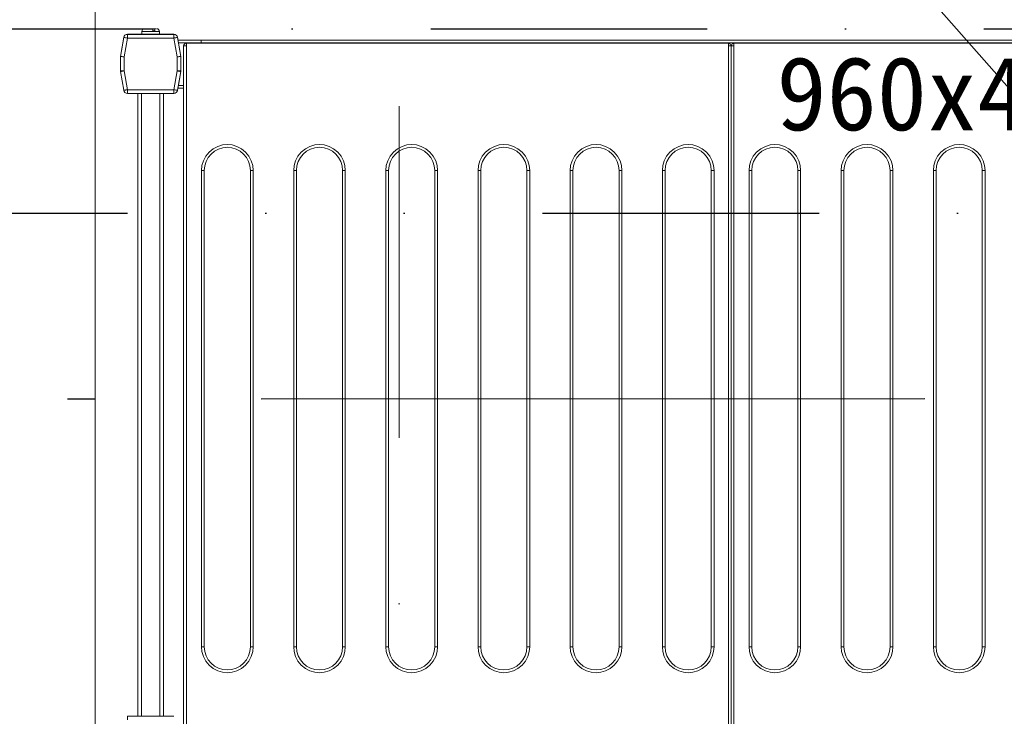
# Model space of a CAD drawing. Header units: centimetres. Extents: x -9388 to 91680, y -1419244 to 50347.
# Tile 104 of 183: x 44868 to 45402, y -710234 to -709856. Entities that reach past the tile are written whole.
import ezdxf
from ezdxf.enums import TextEntityAlignment as Align

# ---------------------------------------------------------------- set-up
doc = ezdxf.new("R2010")
doc.units = ezdxf.units.CM
for name, pattern in [('ISO14W100', [25.5, 12, -3, 0.5, -3, 0.5, -3, 0.5, -3]), ('KOPISTO BUDYNEK C 09.10.12-PW_WODA$0$DASHDOT', [1, 0.5, -0.25, 0, -0.25]), ('KOPISTO BUDYNEK C 09.10.12-PW_WODA$0$DIVIDE', [1.25, 0.5, -0.25, 0, -0.25, 0, -0.25]), ('Kropki i Kreski', [360, 180, -90, 0, -90])]:
    doc.linetypes.add(name, pattern=pattern)
doc.layers.add('! Strefy Powierzchnie', color=7, linetype='Continuous')
doc.layers.add('Osie', color=7, linetype='Continuous')
for name, color, linetype, lineweight in [('Osie_Nr_pióra__1', 7, 'Continuous', 13), ('Osie_Nr_pióra__4', 7, 'Continuous', 13), ('Q_podkład', 8, 'Continuous', 9), ('Wnętrze - umeblowanie_Nr_pióra__1', 7, 'Continuous', 13), ('Ściany wewnętrzne_Nr_pióra__1', 7, 'Continuous', 13)]:
    doc.layers.add(name, color=color, linetype=linetype, lineweight=lineweight)
for name, color, linetype, lineweight, true_color in [('Q_Działka cyrkulacyjna', 7, 'ISO14W100', 30, 0xffc000), ('Q_Działka wody ciepłej', 6, 'KOPISTO BUDYNEK C 09.10.12-PW_WODA$0$DIVIDE', 30, 0xff00ff), ('Q_Działka wody zimnej', 4, 'KOPISTO BUDYNEK C 09.10.12-PW_WODA$0$DASHDOT', 30, 0x00ffff), ('Wnętrze - umeblowanie_Nr_pióra__201', 7, 'Continuous', 5, 0x595959)]:
    doc.layers.add(name, color=color, linetype=linetype, lineweight=lineweight, true_color=true_color)
doc.layers.add('Q_uwagi', color=7, linetype='Continuous', lineweight=30, true_color=0xff0101, plot=False)
doc.styles.add('GENERATED_STYLE_2', font='arial.ttf')
doc.styles.add('GENERATED_STYLE_3', font='calibri.ttf')

# ---------------------------------------------------------------- blocks, each defined once
blk = doc.blocks.new('Standardowy znacznik siatki_7')
at = {"layer": 'Osie_Nr_pióra__4', "linetype": 'Kropki i Kreski'}
blk.add_line((1000, 0), (12138.23, 0), dxfattribs=at)
at = {"layer": 'Osie_Nr_pióra__1', "style": 'GENERATED_STYLE_3'}
for tag, p in [('AC_MarkerText_1_0', (-125, 5.72)), ('AC_MarkerText_1_1', (13263.23, 5.72))]:
    blk.add_attdef(tag, text='', height=100, rotation=270, dxfattribs=at).set_placement(p, align=Align.MIDDLE_CENTER)
blk = doc.blocks.new('PAB.01_RZUT PRZYZIEMIA')
at = {"layer": '! Strefy Powierzchnie', "color": 8, "linetype": 'Continuous', "lineweight": 0, "flags": 128}
blk.add_lwpolyline([(44909, -710284.28), (45909, -710284.28), (45909, -708884.28), (44909, -708884.28)], close=True, dxfattribs=at)
at = {"layer": 'Wnętrze - umeblowanie_Nr_pióra__201', "color": 8, "linetype": 'Continuous'}
for p, q in [((44934.36, -709862.53), (44934.36, -709864.03)), ((44943.86, -709862.53), (44934.36, -709862.53)), ((44934.36, -709862.53), (44934.36, -709864.03)), ((44943.86, -709862.53), (44934.36, -709862.53)), ((44939.95, -709861.03), (44940.89, -709861.03)), ((44939.95, -709861.03), (44940.89, -709861.03)), ((44941.45, -709862.23), (44940.34, -709862.23)), ((44941.45, -709862.23), (44940.34, -709862.23)), ((44943.86, -709864.03), (44943.86, -709862.53)), ((44943.86, -709864.03), (44943.86, -709862.53)), ((44924.52, -709865.68), (44922.7, -709876.03)), ((44924.52, -709865.68), (44922.7, -709876.03)), ((44924.52, -709865.77), (44922.7, -709876.12)), ((44924.52, -709865.77), (44922.7, -709876.12)), ((44926.49, -709866.12), (44924.7, -709876.29)), ((44926.49, -709866.12), (44924.7, -709876.29)), ((44951.73, -709864.03), (44926.49, -709864.03)), ((44951.73, -709864.03), (44926.49, -709864.03)), ((44926.49, -709864.12), (44926.49, -709866.12)), ((44951.73, -709864.12), (44926.49, -709864.12)), ((44926.49, -709864.12), (44926.49, -709866.12)), ((44951.73, -709864.12), (44926.49, -709864.12)), ((44951.73, -709866.12), (44926.49, -709866.12)), ((44951.73, -709866.12), (44926.49, -709866.12)), ((44951.73, -709866.12), (44951.73, -709864.12)), ((44951.73, -709866.12), (44951.73, -709864.12)), ((44953.53, -709876.29), (44951.73, -709866.12)), ((44953.53, -709876.29), (44951.73, -709866.12)), ((44955.53, -709876.03), (44953.7, -709865.68)), ((44955.53, -709876.03), (44953.7, -709865.68)), ((44955.53, -709876.12), (44953.7, -709865.77)), ((44955.53, -709876.12), (44953.7, -709865.77)), ((44966.53, -709867.28), (44953.99, -709867.28)), ((44966.53, -709867.28), (44953.99, -709867.28)), ((44966.53, -709868.78), (44954.25, -709868.78)), ((44966.53, -709868.78), (44954.25, -709868.78)), ((45252.53, -709868.88), (44958.53, -709868.88)), ((44958.53, -709868.88), (44958.53, -709868.91)), ((44958.53, -709868.88), (44958.53, -709868.91)), ((44958.53, -709868.91), (44958.53, -709870.38)), ((44958.53, -709868.91), (44958.53, -709870.38)), ((44966.53, -709868.78), (44966.53, -709867.28)), ((44966.53, -709867.28), (45838.53, -709867.28)), ((44966.53, -709868.78), (44966.53, -709867.28)), ((44966.53, -709867.28), (45838.53, -709867.28)), ((44966.53, -709868.88), (44966.53, -709868.78)), ((44966.53, -709868.78), (45838.53, -709868.78)), ((44966.53, -709868.88), (44966.53, -709868.78)), ((45252.53, -709868.91), (45252.53, -709868.88)), ((45252.53, -709868.91), (45252.53, -709868.88)), ((45252.53, -709870.38), (45252.53, -709868.91)), ((45252.53, -709870.38), (45252.53, -709868.91)), ((45549.53, -709868.88), (45255.53, -709868.88)), ((45255.53, -709868.88), (45255.53, -709868.91)), ((45255.53, -709868.88), (45255.53, -709868.91)), ((45255.53, -709868.91), (45255.53, -709870.38)), ((45255.53, -709868.91), (45255.53, -709870.38)), ((44957.03, -709870.38), (44957.03, -710262.38)), ((44958.53, -709870.38), (44957.03, -709870.38)), ((44957.03, -709870.38), (44957.03, -710262.38)), ((44958.53, -709870.38), (44957.03, -709870.38)), ((44958.53, -709870.38), (44958.53, -710262.38)), ((44958.53, -709870.38), (44958.53, -710262.38)), ((45254.03, -709870.38), (45252.53, -709870.38)), ((45252.53, -710262.38), (45252.53, -709870.38)), ((45254.03, -709870.38), (45252.53, -709870.38)), ((45252.53, -710262.38), (45252.53, -709870.38)), ((45254.03, -709870.38), (45254.03, -710262.38)), ((45255.53, -709870.38), (45254.03, -709870.38)), ((45254.03, -709870.38), (45254.03, -710262.38)), ((45255.53, -709870.38), (45254.03, -709870.38)), ((45255.53, -709870.38), (45255.53, -710262.38)), ((45255.53, -709870.38), (45255.53, -710262.38)), ((44922.7, -709876.03), (44922.7, -709884.03)), ((44922.7, -709876.03), (44922.7, -709884.03)), ((44922.7, -709876.12), (44922.7, -709883.94)), ((44922.7, -709876.12), (44922.7, -709883.94)), ((44924.7, -709876.29), (44924.7, -709883.94)), ((44924.7, -709876.29), (44924.7, -709883.94)), ((44953.53, -709883.94), (44953.53, -709876.29)), ((44953.53, -709883.94), (44953.53, -709876.29)), ((44955.53, -709876.12), (44955.53, -709876.03)), ((44955.53, -709876.12), (44955.53, -709876.03)), ((44955.53, -709883.94), (44955.53, -709876.12)), ((44955.53, -709883.94), (44955.53, -709876.12)), ((44922.7, -709883.94), (44924.7, -709883.94)), ((44922.7, -709883.94), (44924.7, -709883.94)), ((44922.7, -709884.03), (44922.7, -709884.05)), ((44922.7, -709884.03), (44922.7, -709884.05)), ((44922.73, -709884.29), (44924.52, -709894.46)), ((44922.73, -709884.29), (44924.52, -709894.46)), ((44924.7, -709883.94), (44926.49, -709894.12)), ((44924.7, -709883.94), (44926.49, -709894.12)), ((44951.73, -709894.12), (44953.53, -709883.94)), ((44951.73, -709894.12), (44953.53, -709883.94)), ((44953.53, -709883.94), (44955.53, -709883.94)), ((44953.53, -709883.94), (44955.53, -709883.94)), ((44953.7, -709894.46), (44955.5, -709884.29)), ((44953.7, -709894.46), (44955.5, -709884.29)), ((44955.53, -709884.28), (44954.21, -709891.78)), ((44955.53, -709884.28), (44954.21, -709891.78)), ((44955.53, -709884.03), (44955.53, -709883.94)), ((44955.53, -709884.03), (44955.53, -709883.94)), ((44955.53, -709884.03), (44955.53, -709884.28)), ((44955.53, -709884.04), (44955.53, -709884.03)), ((44955.53, -709884.03), (44955.53, -709884.28)), ((44955.53, -709884.04), (44955.53, -709884.03)), ((44926.49, -709894.12), (44951.73, -709894.12)), ((44926.49, -709894.12), (44926.49, -709896.12)), ((44926.49, -709894.12), (44951.73, -709894.12)), ((44926.49, -709894.12), (44926.49, -709896.12)), ((44951.73, -709896.12), (44951.73, -709894.12)), ((44951.73, -709896.12), (44951.73, -709894.12)), ((44957.03, -709893.28), (44953.94, -709893.28)), ((44957.03, -709893.28), (44953.94, -709893.28)), ((44957.03, -709891.78), (44954.21, -709891.78)), ((44957.03, -709891.78), (44954.21, -709891.78)), ((44926.49, -709896.12), (44951.73, -709896.12)), ((44926.49, -709896.12), (44951.73, -709896.12)), ((44932.11, -709896.12), (44932.11, -710234.03)), ((44932.11, -709896.12), (44932.11, -710234.03)), ((44934.11, -709896.12), (44934.11, -710234.03)), ((44934.11, -709896.12), (44934.11, -710234.03)), ((44944.11, -709896.12), (44944.11, -710234.03)), ((44944.11, -709896.12), (44944.11, -710234.03)), ((44946.11, -709896.12), (44946.11, -710234.03)), ((44946.11, -709896.12), (44946.11, -710234.03)), ((44966.73, -710196.38), (44966.73, -709937.88)), ((44966.73, -709937.88), (44968.23, -709937.88)), ((44966.73, -710196.38), (44966.73, -709937.88)), ((44966.73, -709937.88), (44968.23, -709937.88)), ((44968.23, -710196.38), (44968.23, -709937.88)), ((44968.23, -710196.38), (44968.23, -709937.88)), ((44993.23, -709937.88), (44993.23, -710196.38)), ((44993.23, -709937.88), (44994.73, -709937.88)), ((44993.23, -709937.88), (44993.23, -710196.38)), ((44993.23, -709937.88), (44994.73, -709937.88)), ((44994.73, -709937.88), (44994.73, -710196.38)), ((44994.73, -709937.88), (44994.73, -710196.38)), ((45016.73, -710196.38), (45016.73, -709937.88)), ((45016.73, -709937.88), (45018.23, -709937.88)), ((45016.73, -710196.38), (45016.73, -709937.88)), ((45016.73, -709937.88), (45018.23, -709937.88)), ((45018.23, -710196.38), (45018.23, -709937.88)), ((45018.23, -710196.38), (45018.23, -709937.88)), ((45043.23, -709937.88), (45043.23, -710196.38)), ((45043.23, -709937.88), (45044.73, -709937.88)), ((45043.23, -709937.88), (45043.23, -710196.38)), ((45043.23, -709937.88), (45044.73, -709937.88)), ((45044.73, -709937.88), (45044.73, -710196.38)), ((45044.73, -709937.88), (45044.73, -710196.38)), ((45066.73, -710196.38), (45066.73, -709937.88)), ((45066.73, -709937.88), (45068.23, -709937.88)), ((45066.73, -710196.38), (45066.73, -709937.88)), ((45066.73, -709937.88), (45068.23, -709937.88)), ((45068.23, -710196.38), (45068.23, -709937.88)), ((45068.23, -710196.38), (45068.23, -709937.88)), ((45093.23, -709937.88), (45093.23, -710196.38)), ((45093.23, -709937.88), (45094.73, -709937.88)), ((45093.23, -709937.88), (45093.23, -710196.38)), ((45093.23, -709937.88), (45094.73, -709937.88)), ((45094.73, -709937.88), (45094.73, -710196.38)), ((45094.73, -709937.88), (45094.73, -710196.38)), ((45116.73, -710196.38), (45116.73, -709937.88)), ((45116.73, -709937.88), (45118.23, -709937.88)), ((45116.73, -710196.38), (45116.73, -709937.88)), ((45116.73, -709937.88), (45118.23, -709937.88)), ((45118.23, -710196.38), (45118.23, -709937.88)), ((45118.23, -710196.38), (45118.23, -709937.88)), ((45143.23, -709937.88), (45143.23, -710196.38)), ((45143.23, -709937.88), (45144.73, -709937.88)), ((45143.23, -709937.88), (45143.23, -710196.38)), ((45143.23, -709937.88), (45144.73, -709937.88)), ((45144.73, -709937.88), (45144.73, -710196.38)), ((45144.73, -709937.88), (45144.73, -710196.38)), ((45166.73, -710196.38), (45166.73, -709937.88)), ((45166.73, -709937.88), (45168.23, -709937.88)), ((45166.73, -710196.38), (45166.73, -709937.88)), ((45166.73, -709937.88), (45168.23, -709937.88)), ((45168.23, -710196.38), (45168.23, -709937.88)), ((45168.23, -710196.38), (45168.23, -709937.88)), ((45193.23, -709937.88), (45193.23, -710196.38)), ((45193.23, -709937.88), (45194.73, -709937.88)), ((45193.23, -709937.88), (45193.23, -710196.38)), ((45193.23, -709937.88), (45194.73, -709937.88)), ((45194.73, -709937.88), (45194.73, -710196.38)), ((45194.73, -709937.88), (45194.73, -710196.38)), ((45216.73, -710196.38), (45216.73, -709937.88)), ((45216.73, -709937.88), (45218.23, -709937.88)), ((45216.73, -710196.38), (45216.73, -709937.88)), ((45216.73, -709937.88), (45218.23, -709937.88)), ((45218.23, -710196.38), (45218.23, -709937.88)), ((45218.23, -710196.38), (45218.23, -709937.88)), ((45243.23, -709937.88), (45243.23, -710196.38)), ((45243.23, -709937.88), (45244.73, -709937.88)), ((45243.23, -709937.88), (45244.73, -709937.88)), ((45244.73, -709937.88), (45244.73, -710196.38)), ((45263.73, -710196.38), (45263.73, -709937.88)), ((45263.73, -709937.88), (45265.23, -709937.88)), ((45263.73, -710196.38), (45263.73, -709937.88)), ((45263.73, -709937.88), (45265.23, -709937.88)), ((45265.23, -710196.38), (45265.23, -709937.88)), ((45265.23, -710196.38), (45265.23, -709937.88)), ((45290.23, -709937.88), (45290.23, -710196.38)), ((45290.23, -709937.88), (45291.73, -709937.88)), ((45290.23, -709937.88), (45290.23, -710196.38)), ((45290.23, -709937.88), (45291.73, -709937.88)), ((45291.73, -709937.88), (45291.73, -710196.38)), ((45291.73, -709937.88), (45291.73, -710196.38)), ((45313.73, -710196.38), (45313.73, -709937.88)), ((45313.73, -709937.88), (45315.23, -709937.88)), ((45313.73, -710196.38), (45313.73, -709937.88)), ((45313.73, -709937.88), (45315.23, -709937.88)), ((45315.23, -710196.38), (45315.23, -709937.88)), ((45315.23, -710196.38), (45315.23, -709937.88)), ((45340.23, -709937.88), (45340.23, -710196.38)), ((45340.23, -709937.88), (45341.73, -709937.88)), ((45340.23, -709937.88), (45340.23, -710196.38)), ((45340.23, -709937.88), (45341.73, -709937.88)), ((45341.73, -709937.88), (45341.73, -710196.38)), ((45341.73, -709937.88), (45341.73, -710196.38)), ((45363.73, -710196.38), (45363.73, -709937.88)), ((45363.73, -709937.88), (45365.23, -709937.88)), ((45363.73, -710196.38), (45363.73, -709937.88)), ((45363.73, -709937.88), (45365.23, -709937.88)), ((45365.23, -710196.38), (45365.23, -709937.88)), ((45365.23, -710196.38), (45365.23, -709937.88)), ((45390.23, -709937.88), (45390.23, -710196.38)), ((45390.23, -709937.88), (45391.73, -709937.88)), ((45390.23, -709937.88), (45390.23, -710196.38)), ((45390.23, -709937.88), (45391.73, -709937.88)), ((45391.73, -709937.88), (45391.73, -710196.38)), ((45391.73, -709937.88), (45391.73, -710196.38)), ((44966.73, -710196.38), (44968.23, -710196.38)), ((44966.73, -710196.38), (44968.23, -710196.38)), ((44994.73, -710196.38), (44993.23, -710196.38)), ((44994.73, -710196.38), (44993.23, -710196.38)), ((45016.73, -710196.38), (45018.23, -710196.38)), ((45016.73, -710196.38), (45018.23, -710196.38)), ((45044.73, -710196.38), (45043.23, -710196.38)), ((45044.73, -710196.38), (45043.23, -710196.38)), ((45066.73, -710196.38), (45068.23, -710196.38)), ((45066.73, -710196.38), (45068.23, -710196.38)), ((45094.73, -710196.38), (45093.23, -710196.38)), ((45094.73, -710196.38), (45093.23, -710196.38)), ((45116.73, -710196.38), (45118.23, -710196.38)), ((45116.73, -710196.38), (45118.23, -710196.38)), ((45144.73, -710196.38), (45143.23, -710196.38)), ((45144.73, -710196.38), (45143.23, -710196.38)), ((45166.73, -710196.38), (45168.23, -710196.38)), ((45166.73, -710196.38), (45168.23, -710196.38)), ((45194.73, -710196.38), (45193.23, -710196.38)), ((45194.73, -710196.38), (45193.23, -710196.38)), ((45216.73, -710196.38), (45218.23, -710196.38)), ((45216.73, -710196.38), (45218.23, -710196.38)), ((45244.73, -710196.38), (45243.23, -710196.38)), ((45244.73, -710196.38), (45243.23, -710196.38)), ((45263.73, -710196.38), (45265.23, -710196.38)), ((45263.73, -710196.38), (45265.23, -710196.38)), ((45291.73, -710196.38), (45290.23, -710196.38)), ((45291.73, -710196.38), (45290.23, -710196.38)), ((45313.73, -710196.38), (45315.23, -710196.38)), ((45313.73, -710196.38), (45315.23, -710196.38)), ((45341.73, -710196.38), (45340.23, -710196.38)), ((45341.73, -710196.38), (45340.23, -710196.38)), ((45363.73, -710196.38), (45365.23, -710196.38)), ((45363.73, -710196.38), (45365.23, -710196.38)), ((45391.73, -710196.38), (45390.23, -710196.38)), ((45391.73, -710196.38), (45390.23, -710196.38)), ((44926.49, -710234.03), (44926.49, -710236.03)), ((44951.73, -710234.03), (44926.49, -710234.03)), ((44926.49, -710234.03), (44926.49, -710236.03)), ((44951.73, -710234.03), (44926.49, -710234.03))]:
    blk.add_line(p, q, dxfattribs=at)
at = {"layer": 'Wnętrze - umeblowanie_Nr_pióra__201', "color": 8, "linetype": 'Continuous', "flags": 128}
for points in [[(44939.78, -709861.03), (44938.69, -709861.03), (44937.59, -709861.03), (44936.68, -709861.03), (44936.11, -709861.03), (44935.87, -709861.03), (44935.89, -709861.03)], [(44939.78, -709861.03), (44938.69, -709861.03), (44937.59, -709861.03), (44936.68, -709861.03), (44936.11, -709861.03), (44935.87, -709861.03), (44935.89, -709861.03)], [(44940.34, -709862.23), (44940.28, -709861.76), (44940.15, -709861.38), (44939.98, -709861.13), (44939.78, -709861.03)], [(44940.34, -709862.23), (44940.28, -709861.76), (44940.15, -709861.38), (44939.98, -709861.13), (44939.78, -709861.03)], [(44941.91, -709861.03), (44941.68, -709861.03), (44940.89, -709861.03)], [(44940.89, -709861.03), (44941.08, -709861.12), (44941.25, -709861.37), (44941.38, -709861.75), (44941.45, -709862.23)], [(44941.91, -709861.03), (44941.68, -709861.03), (44940.89, -709861.03)], [(44940.89, -709861.03), (44941.08, -709861.12), (44941.25, -709861.37), (44941.38, -709861.75), (44941.45, -709862.23)], [(44926.49, -709866.12), (44926.11, -709866.05), (44925.74, -709865.98), (44925.4, -709865.92), (44925.1, -709865.87), (44924.85, -709865.83), (44924.67, -709865.8), (44924.52, -709865.77)], [(44926.49, -709866.12), (44926.11, -709866.05), (44925.74, -709865.98), (44925.4, -709865.92), (44925.1, -709865.87), (44924.85, -709865.83), (44924.67, -709865.8), (44924.52, -709865.77)], [(44953.67, -709865.78), (44953.55, -709865.8), (44953.37, -709865.83), (44953.13, -709865.87), (44952.83, -709865.92), (44952.49, -709865.98), (44952.12, -709866.05), (44951.73, -709866.12)], [(44953.67, -709865.78), (44953.55, -709865.8), (44953.37, -709865.83), (44953.13, -709865.87), (44952.83, -709865.92), (44952.49, -709865.98), (44952.12, -709866.05), (44951.73, -709866.12)], [(44958.22, -709868.95), (44957.93, -709869.04), (44957.67, -709869.19), (44957.44, -709869.38), (44957.13, -709869.86), (44957.03, -709870.4)], [(44958.22, -709868.95), (44957.93, -709869.04), (44957.67, -709869.19), (44957.44, -709869.38), (44957.13, -709869.86), (44957.03, -709870.4)], [(44958.53, -709868.91), (44958.22, -709868.95)], [(44958.53, -709868.91), (44958.22, -709868.95)], [(45252.83, -709868.95), (45252.53, -709868.91)], [(45252.83, -709868.95), (45252.53, -709868.91)], [(45254.03, -709870.4), (45253.93, -709869.86), (45253.62, -709869.38), (45253.39, -709869.19), (45253.12, -709869.04), (45252.83, -709868.95)], [(45254.03, -709870.4), (45253.93, -709869.86), (45253.62, -709869.38), (45253.39, -709869.19), (45253.12, -709869.04), (45252.83, -709868.95)], [(45255.22, -709868.95), (45254.93, -709869.04), (45254.67, -709869.19), (45254.44, -709869.38), (45254.13, -709869.86), (45254.03, -709870.4)], [(45255.22, -709868.95), (45254.93, -709869.04), (45254.67, -709869.19), (45254.44, -709869.38), (45254.13, -709869.86), (45254.03, -709870.4)], [(45255.53, -709868.91), (45255.22, -709868.95)], [(45255.53, -709868.91), (45255.22, -709868.95)], [(44922.7, -709876.12), (44922.82, -709876.13), (44922.96, -709876.14), (44923.16, -709876.16), (44923.41, -709876.18), (44923.7, -709876.2), (44924.01, -709876.23), (44924.35, -709876.26), (44924.7, -709876.29)], [(44922.7, -709876.12), (44922.82, -709876.13), (44922.96, -709876.14), (44923.16, -709876.16), (44923.41, -709876.18), (44923.7, -709876.2), (44924.01, -709876.23), (44924.35, -709876.26), (44924.7, -709876.29)], [(44953.53, -709876.29), (44953.92, -709876.26), (44954.29, -709876.23), (44954.64, -709876.2), (44954.94, -709876.17), (44955.19, -709876.15), (44955.38, -709876.13), (44955.53, -709876.12)], [(44953.53, -709876.29), (44953.92, -709876.26), (44954.29, -709876.23), (44954.64, -709876.2), (44954.94, -709876.17), (44955.19, -709876.15), (44955.38, -709876.13), (44955.53, -709876.12)], [(44924.7, -709883.94), (44924.31, -709884.01), (44923.94, -709884.08), (44923.6, -709884.14), (44923.3, -709884.19), (44923.06, -709884.23), (44922.88, -709884.26), (44922.73, -709884.29)], [(44924.7, -709883.94), (44924.31, -709884.01), (44923.94, -709884.08), (44923.6, -709884.14), (44923.3, -709884.19), (44923.06, -709884.23), (44922.88, -709884.26), (44922.73, -709884.29)], [(44955.46, -709884.28), (44955.35, -709884.26), (44955.17, -709884.23), (44954.92, -709884.19), (44954.62, -709884.14), (44954.28, -709884.08), (44953.91, -709884.01), (44953.53, -709883.94)], [(44955.46, -709884.28), (44955.35, -709884.26), (44955.17, -709884.23), (44954.92, -709884.19), (44954.62, -709884.14), (44954.28, -709884.08), (44953.91, -709884.01), (44953.53, -709883.94)], [(44924.56, -709894.46), (44924.67, -709894.44), (44924.85, -709894.41), (44925.1, -709894.36), (44925.4, -709894.31), (44925.74, -709894.25), (44926.11, -709894.19), (44926.49, -709894.12)], [(44924.56, -709894.46), (44924.67, -709894.44), (44924.85, -709894.41), (44925.1, -709894.36), (44925.4, -709894.31), (44925.74, -709894.25), (44926.11, -709894.19), (44926.49, -709894.12)], [(44951.73, -709894.12), (44952.12, -709894.19), (44952.49, -709894.25), (44952.83, -709894.31), (44953.13, -709894.36), (44953.37, -709894.41), (44953.55, -709894.44), (44953.7, -709894.46)], [(44951.73, -709894.12), (44952.12, -709894.19), (44952.49, -709894.25), (44952.83, -709894.31), (44953.13, -709894.36), (44953.37, -709894.41), (44953.55, -709894.44), (44953.7, -709894.46)], [(44954.21, -709891.78), (44954.15, -709892.07), (44954.1, -709892.35), (44954.06, -709892.61), (44954.02, -709892.84), (44953.99, -709893.03), (44953.96, -709893.17), (44953.94, -709893.28)], [(44954.21, -709891.78), (44954.15, -709892.07), (44954.1, -709892.35), (44954.06, -709892.61), (44954.02, -709892.84), (44953.99, -709893.03), (44953.96, -709893.17), (44953.94, -709893.28)], [(44966.73, -709937.88), (44966.96, -709935.33), (44967.71, -709932.73), (44969.01, -709930.22), (44970.83, -709927.98), (44973.07, -709926.16), (44975.57, -709924.86), (44978.18, -709924.11), (44980.73, -709923.88), (44983.28, -709924.11), (44985.88, -709924.86), (44988.39, -709926.16), (44990.63, -709927.98), (44992.45, -709930.22), (44993.74, -709932.73), (44994.49, -709935.33), (44994.73, -709937.88)], [(44966.73, -709937.88), (44966.96, -709935.33), (44967.71, -709932.73), (44969.01, -709930.22), (44970.83, -709927.98), (44973.07, -709926.16), (44975.57, -709924.86), (44978.18, -709924.11), (44980.73, -709923.88), (44983.28, -709924.11), (44985.88, -709924.86), (44988.39, -709926.16), (44990.63, -709927.98), (44992.45, -709930.22), (44993.74, -709932.73), (44994.49, -709935.33), (44994.73, -709937.88)], [(45016.73, -709937.88), (45016.96, -709935.33), (45017.71, -709932.73), (45019.01, -709930.22), (45020.83, -709927.98), (45023.07, -709926.16), (45025.57, -709924.86), (45028.18, -709924.11), (45030.73, -709923.88), (45033.28, -709924.11), (45035.88, -709924.86), (45038.39, -709926.16), (45040.63, -709927.98), (45042.45, -709930.22), (45043.74, -709932.73), (45044.49, -709935.33), (45044.73, -709937.88)], [(45016.73, -709937.88), (45016.96, -709935.33), (45017.71, -709932.73), (45019.01, -709930.22), (45020.83, -709927.98), (45023.07, -709926.16), (45025.57, -709924.86), (45028.18, -709924.11), (45030.73, -709923.88), (45033.28, -709924.11), (45035.88, -709924.86), (45038.39, -709926.16), (45040.63, -709927.98), (45042.45, -709930.22), (45043.74, -709932.73), (45044.49, -709935.33), (45044.73, -709937.88)], [(45066.73, -709937.88), (45066.96, -709935.33), (45067.71, -709932.73), (45069.01, -709930.22), (45070.83, -709927.98), (45073.07, -709926.16), (45075.57, -709924.86), (45078.18, -709924.11), (45080.73, -709923.88), (45083.28, -709924.11), (45085.88, -709924.86), (45088.39, -709926.16), (45090.63, -709927.98), (45092.45, -709930.22), (45093.74, -709932.73), (45094.49, -709935.33), (45094.73, -709937.88)], [(45066.73, -709937.88), (45066.96, -709935.33), (45067.71, -709932.73), (45069.01, -709930.22), (45070.83, -709927.98), (45073.07, -709926.16), (45075.57, -709924.86), (45078.18, -709924.11), (45080.73, -709923.88), (45083.28, -709924.11), (45085.88, -709924.86), (45088.39, -709926.16), (45090.63, -709927.98), (45092.45, -709930.22), (45093.74, -709932.73), (45094.49, -709935.33), (45094.73, -709937.88)], [(45116.73, -709937.88), (45116.96, -709935.33), (45117.71, -709932.73), (45119.01, -709930.22), (45120.83, -709927.98), (45123.07, -709926.16), (45125.57, -709924.86), (45128.18, -709924.11), (45130.73, -709923.88), (45133.28, -709924.11), (45135.88, -709924.86), (45138.39, -709926.16), (45140.63, -709927.98), (45142.45, -709930.22), (45143.74, -709932.73), (45144.49, -709935.33), (45144.73, -709937.88)], [(45116.73, -709937.88), (45116.96, -709935.33), (45117.71, -709932.73), (45119.01, -709930.22), (45120.83, -709927.98), (45123.07, -709926.16), (45125.57, -709924.86), (45128.18, -709924.11), (45130.73, -709923.88), (45133.28, -709924.11), (45135.88, -709924.86), (45138.39, -709926.16), (45140.63, -709927.98), (45142.45, -709930.22), (45143.74, -709932.73), (45144.49, -709935.33), (45144.73, -709937.88)], [(45166.73, -709937.88), (45166.96, -709935.33), (45167.71, -709932.73), (45169.01, -709930.22), (45170.83, -709927.98), (45173.07, -709926.16), (45175.57, -709924.86), (45178.18, -709924.11), (45180.73, -709923.88), (45183.28, -709924.11), (45185.88, -709924.86), (45188.39, -709926.16), (45190.63, -709927.98), (45192.45, -709930.22), (45193.74, -709932.73), (45194.49, -709935.33), (45194.73, -709937.88)], [(45166.73, -709937.88), (45166.96, -709935.33), (45167.71, -709932.73), (45169.01, -709930.22), (45170.83, -709927.98), (45173.07, -709926.16), (45175.57, -709924.86), (45178.18, -709924.11), (45180.73, -709923.88), (45183.28, -709924.11), (45185.88, -709924.86), (45188.39, -709926.16), (45190.63, -709927.98), (45192.45, -709930.22), (45193.74, -709932.73), (45194.49, -709935.33), (45194.73, -709937.88)], [(45216.73, -709937.88), (45216.96, -709935.33), (45217.71, -709932.73), (45219.01, -709930.22), (45220.83, -709927.98), (45223.07, -709926.16), (45225.57, -709924.86), (45228.18, -709924.11), (45230.73, -709923.88), (45233.28, -709924.11), (45235.88, -709924.86), (45238.39, -709926.16), (45240.63, -709927.98), (45242.45, -709930.22), (45243.74, -709932.73), (45244.49, -709935.33), (45244.73, -709937.88)], [(45216.73, -709937.88), (45216.96, -709935.33), (45217.71, -709932.73), (45219.01, -709930.22), (45220.83, -709927.98), (45223.07, -709926.16), (45225.57, -709924.86), (45228.18, -709924.11), (45230.73, -709923.88), (45233.28, -709924.11), (45235.88, -709924.86), (45238.39, -709926.16), (45240.63, -709927.98), (45242.45, -709930.22), (45243.74, -709932.73), (45244.49, -709935.33), (45244.73, -709937.88)], [(45263.73, -709937.88), (45263.96, -709935.33), (45264.71, -709932.73), (45266.01, -709930.22), (45267.83, -709927.98), (45270.07, -709926.16), (45272.57, -709924.86), (45275.18, -709924.11), (45277.73, -709923.88), (45280.28, -709924.11), (45282.88, -709924.86), (45285.39, -709926.16), (45287.63, -709927.98), (45289.45, -709930.22), (45290.74, -709932.73), (45291.49, -709935.33), (45291.73, -709937.88)], [(45263.73, -709937.88), (45263.96, -709935.33), (45264.71, -709932.73), (45266.01, -709930.22), (45267.83, -709927.98), (45270.07, -709926.16), (45272.57, -709924.86), (45275.18, -709924.11), (45277.73, -709923.88), (45280.28, -709924.11), (45282.88, -709924.86), (45285.39, -709926.16), (45287.63, -709927.98), (45289.45, -709930.22), (45290.74, -709932.73), (45291.49, -709935.33), (45291.73, -709937.88)], [(45313.73, -709937.88), (45313.96, -709935.33), (45314.71, -709932.73), (45316.01, -709930.22), (45317.83, -709927.98), (45320.07, -709926.16), (45322.57, -709924.86), (45325.18, -709924.11), (45327.73, -709923.88), (45330.28, -709924.11), (45332.88, -709924.86), (45335.39, -709926.16), (45337.63, -709927.98), (45339.45, -709930.22), (45340.74, -709932.73), (45341.49, -709935.33), (45341.73, -709937.88)], [(45313.73, -709937.88), (45313.96, -709935.33), (45314.71, -709932.73), (45316.01, -709930.22), (45317.83, -709927.98), (45320.07, -709926.16), (45322.57, -709924.86), (45325.18, -709924.11), (45327.73, -709923.88), (45330.28, -709924.11), (45332.88, -709924.86), (45335.39, -709926.16), (45337.63, -709927.98), (45339.45, -709930.22), (45340.74, -709932.73), (45341.49, -709935.33), (45341.73, -709937.88)], [(45363.73, -709937.88), (45363.96, -709935.33), (45364.71, -709932.73), (45366.01, -709930.22), (45367.83, -709927.98), (45370.07, -709926.16), (45372.57, -709924.86), (45375.18, -709924.11), (45377.73, -709923.88), (45380.28, -709924.11), (45382.88, -709924.86), (45385.39, -709926.16), (45387.63, -709927.98), (45389.45, -709930.22), (45390.74, -709932.73), (45391.49, -709935.33), (45391.73, -709937.88)], [(45363.73, -709937.88), (45363.96, -709935.33), (45364.71, -709932.73), (45366.01, -709930.22), (45367.83, -709927.98), (45370.07, -709926.16), (45372.57, -709924.86), (45375.18, -709924.11), (45377.73, -709923.88), (45380.28, -709924.11), (45382.88, -709924.86), (45385.39, -709926.16), (45387.63, -709927.98), (45389.45, -709930.22), (45390.74, -709932.73), (45391.49, -709935.33), (45391.73, -709937.88)], [(44994.73, -710196.38), (44994.49, -710198.93), (44993.74, -710201.53), (44992.45, -710204.04), (44990.63, -710206.28), (44988.39, -710208.1), (44985.88, -710209.4), (44983.28, -710210.15), (44980.73, -710210.38), (44978.18, -710210.15), (44975.57, -710209.4), (44973.07, -710208.1), (44970.83, -710206.28), (44969.01, -710204.04), (44967.71, -710201.53), (44966.96, -710198.93), (44966.73, -710196.38)], [(44994.73, -710196.38), (44994.49, -710198.93), (44993.74, -710201.53), (44992.45, -710204.04), (44990.63, -710206.28), (44988.39, -710208.1), (44985.88, -710209.4), (44983.28, -710210.15), (44980.73, -710210.38), (44978.18, -710210.15), (44975.57, -710209.4), (44973.07, -710208.1), (44970.83, -710206.28), (44969.01, -710204.04), (44967.71, -710201.53), (44966.96, -710198.93), (44966.73, -710196.38)], [(45044.73, -710196.38), (45044.49, -710198.93), (45043.74, -710201.53), (45042.45, -710204.04), (45040.63, -710206.28), (45038.39, -710208.1), (45035.88, -710209.4), (45033.28, -710210.15), (45030.73, -710210.38), (45028.18, -710210.15), (45025.57, -710209.4), (45023.07, -710208.1), (45020.83, -710206.28), (45019.01, -710204.04), (45017.71, -710201.53), (45016.96, -710198.93), (45016.73, -710196.38)], [(45044.73, -710196.38), (45044.49, -710198.93), (45043.74, -710201.53), (45042.45, -710204.04), (45040.63, -710206.28), (45038.39, -710208.1), (45035.88, -710209.4), (45033.28, -710210.15), (45030.73, -710210.38), (45028.18, -710210.15), (45025.57, -710209.4), (45023.07, -710208.1), (45020.83, -710206.28), (45019.01, -710204.04), (45017.71, -710201.53), (45016.96, -710198.93), (45016.73, -710196.38)], [(45094.73, -710196.38), (45094.49, -710198.93), (45093.74, -710201.53), (45092.45, -710204.04), (45090.63, -710206.28), (45088.39, -710208.1), (45085.88, -710209.4), (45083.28, -710210.15), (45080.73, -710210.38), (45078.18, -710210.15), (45075.57, -710209.4), (45073.07, -710208.1), (45070.83, -710206.28), (45069.01, -710204.04), (45067.71, -710201.53), (45066.96, -710198.93), (45066.73, -710196.38)], [(45094.73, -710196.38), (45094.49, -710198.93), (45093.74, -710201.53), (45092.45, -710204.04), (45090.63, -710206.28), (45088.39, -710208.1), (45085.88, -710209.4), (45083.28, -710210.15), (45080.73, -710210.38), (45078.18, -710210.15), (45075.57, -710209.4), (45073.07, -710208.1), (45070.83, -710206.28), (45069.01, -710204.04), (45067.71, -710201.53), (45066.96, -710198.93), (45066.73, -710196.38)], [(45144.73, -710196.38), (45144.49, -710198.93), (45143.74, -710201.53), (45142.45, -710204.04), (45140.63, -710206.28), (45138.39, -710208.1), (45135.88, -710209.4), (45133.28, -710210.15), (45130.73, -710210.38), (45128.18, -710210.15), (45125.57, -710209.4), (45123.07, -710208.1), (45120.83, -710206.28), (45119.01, -710204.04), (45117.71, -710201.53), (45116.96, -710198.93), (45116.73, -710196.38)], [(45144.73, -710196.38), (45144.49, -710198.93), (45143.74, -710201.53), (45142.45, -710204.04), (45140.63, -710206.28), (45138.39, -710208.1), (45135.88, -710209.4), (45133.28, -710210.15), (45130.73, -710210.38), (45128.18, -710210.15), (45125.57, -710209.4), (45123.07, -710208.1), (45120.83, -710206.28), (45119.01, -710204.04), (45117.71, -710201.53), (45116.96, -710198.93), (45116.73, -710196.38)], [(45194.73, -710196.38), (45194.49, -710198.93), (45193.74, -710201.53), (45192.45, -710204.04), (45190.63, -710206.28), (45188.39, -710208.1), (45185.88, -710209.4), (45183.28, -710210.15), (45180.73, -710210.38), (45178.18, -710210.15), (45175.57, -710209.4), (45173.07, -710208.1), (45170.83, -710206.28), (45169.01, -710204.04), (45167.71, -710201.53), (45166.96, -710198.93), (45166.73, -710196.38)], [(45194.73, -710196.38), (45194.49, -710198.93), (45193.74, -710201.53), (45192.45, -710204.04), (45190.63, -710206.28), (45188.39, -710208.1), (45185.88, -710209.4), (45183.28, -710210.15), (45180.73, -710210.38), (45178.18, -710210.15), (45175.57, -710209.4), (45173.07, -710208.1), (45170.83, -710206.28), (45169.01, -710204.04), (45167.71, -710201.53), (45166.96, -710198.93), (45166.73, -710196.38)], [(45244.73, -710196.38), (45244.49, -710198.93), (45243.74, -710201.53), (45242.45, -710204.04), (45240.63, -710206.28), (45238.39, -710208.1), (45235.88, -710209.4), (45233.28, -710210.15), (45230.73, -710210.38), (45228.18, -710210.15), (45225.57, -710209.4), (45223.07, -710208.1), (45220.83, -710206.28), (45219.01, -710204.04), (45217.71, -710201.53), (45216.96, -710198.93), (45216.73, -710196.38)], [(45244.73, -710196.38), (45244.49, -710198.93), (45243.74, -710201.53), (45242.45, -710204.04), (45240.63, -710206.28), (45238.39, -710208.1), (45235.88, -710209.4), (45233.28, -710210.15), (45230.73, -710210.38), (45228.18, -710210.15), (45225.57, -710209.4), (45223.07, -710208.1), (45220.83, -710206.28), (45219.01, -710204.04), (45217.71, -710201.53), (45216.96, -710198.93), (45216.73, -710196.38)], [(45291.73, -710196.38), (45291.49, -710198.93), (45290.74, -710201.53), (45289.45, -710204.04), (45287.63, -710206.28), (45285.39, -710208.1), (45282.88, -710209.4), (45280.28, -710210.15), (45277.73, -710210.38), (45275.18, -710210.15), (45272.57, -710209.4), (45270.07, -710208.1), (45267.83, -710206.28), (45266.01, -710204.04), (45264.71, -710201.53), (45263.96, -710198.93), (45263.73, -710196.38)], [(45291.73, -710196.38), (45291.49, -710198.93), (45290.74, -710201.53), (45289.45, -710204.04), (45287.63, -710206.28), (45285.39, -710208.1), (45282.88, -710209.4), (45280.28, -710210.15), (45277.73, -710210.38), (45275.18, -710210.15), (45272.57, -710209.4), (45270.07, -710208.1), (45267.83, -710206.28), (45266.01, -710204.04), (45264.71, -710201.53), (45263.96, -710198.93), (45263.73, -710196.38)], [(45341.73, -710196.38), (45341.49, -710198.93), (45340.74, -710201.53), (45339.45, -710204.04), (45337.63, -710206.28), (45335.39, -710208.1), (45332.88, -710209.4), (45330.28, -710210.15), (45327.73, -710210.38), (45325.18, -710210.15), (45322.57, -710209.4), (45320.07, -710208.1), (45317.83, -710206.28), (45316.01, -710204.04), (45314.71, -710201.53), (45313.96, -710198.93), (45313.73, -710196.38)], [(45341.73, -710196.38), (45341.49, -710198.93), (45340.74, -710201.53), (45339.45, -710204.04), (45337.63, -710206.28), (45335.39, -710208.1), (45332.88, -710209.4), (45330.28, -710210.15), (45327.73, -710210.38), (45325.18, -710210.15), (45322.57, -710209.4), (45320.07, -710208.1), (45317.83, -710206.28), (45316.01, -710204.04), (45314.71, -710201.53), (45313.96, -710198.93), (45313.73, -710196.38)], [(45391.73, -710196.38), (45391.49, -710198.93), (45390.74, -710201.53), (45389.45, -710204.04), (45387.63, -710206.28), (45385.39, -710208.1), (45382.88, -710209.4), (45380.28, -710210.15), (45377.73, -710210.38), (45375.18, -710210.15), (45372.57, -710209.4), (45370.07, -710208.1), (45367.83, -710206.28), (45366.01, -710204.04), (45364.71, -710201.53), (45363.96, -710198.93), (45363.73, -710196.38)], [(45391.73, -710196.38), (45391.49, -710198.93), (45390.74, -710201.53), (45389.45, -710204.04), (45387.63, -710206.28), (45385.39, -710208.1), (45382.88, -710209.4), (45380.28, -710210.15), (45377.73, -710210.38), (45375.18, -710210.15), (45372.57, -710209.4), (45370.07, -710208.1), (45367.83, -710206.28), (45366.01, -710204.04), (45364.71, -710201.53), (45363.96, -710198.93), (45363.73, -710196.38)]]:
    blk.add_lwpolyline(points, dxfattribs=at)
at = {"layer": 'Wnętrze - umeblowanie_Nr_pióra__201', "color": 8, "linetype": 'Continuous'}
for centre, radius, start, end in [((44935.86, -709862.53), 1.5, 90, 180), ((44935.86, -709862.53), 1.5, 90, 180), ((44942.36, -709862.53), 1.5, 360, 90), ((44942.36, -709862.53), 1.5, 360, 90), ((44926.49, -709866.03), 2, 90, 170), ((44926.49, -709866.03), 2, 90, 170), ((44926.49, -709866.12), 2, 90, 170), ((44926.49, -709866.12), 2, 90, 170), ((44951.73, -709866.03), 2, 10, 90), ((44951.73, -709866.03), 2, 10, 90), ((44951.73, -709866.12), 2, 10, 90), ((44951.73, -709866.12), 2, 10, 90), ((44924.7, -709883.94), 2, 180, 190), ((44924.7, -709883.94), 2, 180, 190), ((44953.53, -709883.94), 2, 350, 360), ((44953.53, -709883.94), 2, 350, 360), ((44926.49, -709894.12), 2, 190, 270), ((44926.49, -709894.12), 2, 190, 270), ((44951.73, -709894.12), 2, 270, 350), ((44951.73, -709894.12), 2, 270, 350), ((44980.73, -709937.88), 12.5, 360, 180), ((44980.73, -709937.88), 12.5, 360, 180), ((45030.73, -709937.88), 12.5, 360, 180), ((45030.73, -709937.88), 12.5, 360, 180), ((45080.73, -709937.88), 12.5, 360, 180), ((45080.73, -709937.88), 12.5, 360, 180), ((45130.73, -709937.88), 12.5, 360, 180), ((45130.73, -709937.88), 12.5, 360, 180), ((45180.73, -709937.88), 12.5, 360, 180), ((45180.73, -709937.88), 12.5, 360, 180), ((45230.73, -709937.88), 12.5, 360, 180), ((45230.73, -709937.88), 12.5, 360, 180), ((45277.73, -709937.88), 12.5, 360, 180), ((45277.73, -709937.88), 12.5, 360, 180), ((45327.73, -709937.88), 12.5, 360, 180), ((45327.73, -709937.88), 12.5, 360, 180), ((45377.73, -709937.88), 12.5, 360, 180), ((45377.73, -709937.88), 12.5, 360, 180), ((44980.73, -710196.38), 12.5, 180, 360), ((44980.73, -710196.38), 12.5, 180, 360), ((45030.73, -710196.38), 12.5, 180, 360), ((45030.73, -710196.38), 12.5, 180, 360), ((45080.73, -710196.38), 12.5, 180, 360), ((45080.73, -710196.38), 12.5, 180, 360), ((45130.73, -710196.38), 12.5, 180, 360), ((45130.73, -710196.38), 12.5, 180, 360), ((45180.73, -710196.38), 12.5, 180, 360), ((45180.73, -710196.38), 12.5, 180, 360), ((45230.73, -710196.38), 12.5, 180, 360), ((45230.73, -710196.38), 12.5, 180, 360), ((45277.73, -710196.38), 12.5, 180, 360), ((45277.73, -710196.38), 12.5, 180, 360), ((45327.73, -710196.38), 12.5, 180, 360), ((45327.73, -710196.38), 12.5, 180, 360), ((45377.73, -710196.38), 12.5, 180, 360), ((45377.73, -710196.38), 12.5, 180, 360)]:
    blk.add_arc(centre, radius, start, end, dxfattribs=at)
at = {"layer": 'Ściany wewnętrzne_Nr_pióra__1', "color": 8, "linetype": 'Continuous', "flags": 128}
blk.add_lwpolyline([(44859, -709098.76), (44909, -709098.76), (44909, -708884.28), (45909, -708884.28), (45909, -710284.28), (44909, -710284.28), (44909, -709798.76), (44859, -709798.76), (44859, -710334.28), (45959, -710334.28), (45959, -708834.28), (44859, -708834.28)], close=True, dxfattribs=at)
at = {"layer": 'Osie', "color": 8, "linetype": 'Continuous', "zscale": 1000, "rotation": 89.99999713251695}
blk.add_blockref('Standardowy znacznik siatki_7', (45074, -712523.39), dxfattribs=at)
at = {"layer": 'Wnętrze - umeblowanie_Nr_pióra__1', "color": 8, "linetype": 'Continuous', "insert": (45401.05, -709876.14), "char_height": 40, "attachment_point": 2, "rotation": 360, "style": 'GENERATED_STYLE_2'}
blk.add_mtext('\\A1;{\\fMS Gothic|b0|i0|c238|p49;960x408mm}', dxfattribs=at)
blk = doc.blocks.new('A$C674EB6B2')
at = {"layer": 'Q_uwagi', "linetype": 'Continuous'}
blk.add_line((-1049.75, -7734.88), (-257.61, -8635.11), dxfattribs=at)

msp = doc.modelspace()

# ---------------------------------------------------------------- block references
at = {"layer": 'Q_podkład'}
msp.add_blockref('PAB.01_RZUT PRZYZIEMIA', (0, 0), dxfattribs=at)

# ---------------------------------------------------------------- next in the draw order: linework, layer by layer
at = {"layer": 'Q_Działka cyrkulacyjna', "ltscale": 30}
msp.add_line((46124.07, -710061.58), (39210.03, -710064.36), dxfattribs=at)
at = {"layer": 'Q_Działka wody ciepłej', "ltscale": 300}
msp.add_line((39148.58, -709961.18), (46124.03, -709961.18), dxfattribs=at)
at = {"layer": 'Q_Działka wody zimnej', "ltscale": 300}
msp.add_line((39089.03, -709861.19), (46123.99, -709861.19), dxfattribs=at)

# ---------------------------------------------------------------- next in the draw order: block references
at = {"layer": 'Q_uwagi'}
msp.add_blockref('A$C674EB6B2', (46123.75, -701782.76), dxfattribs=at)

doc.saveas('drawing.dxf')
